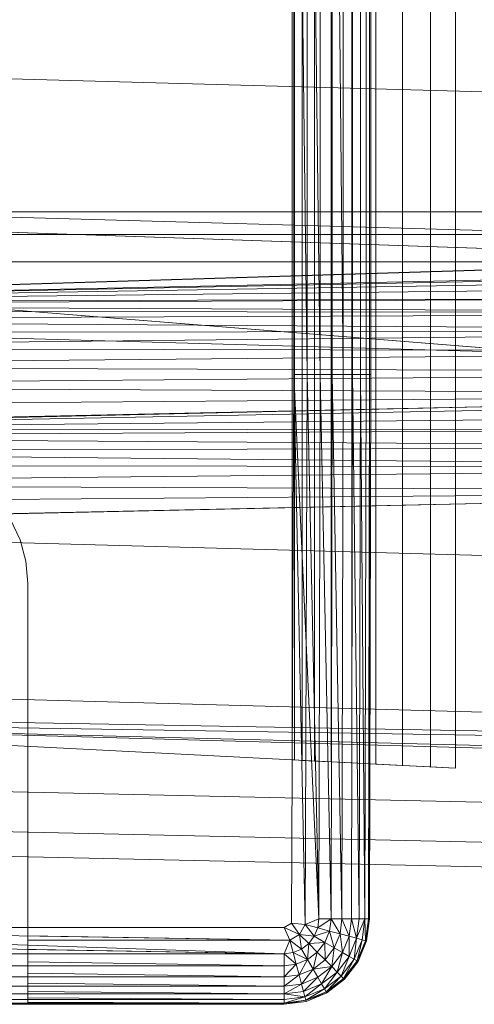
# Model space of a CAD drawing. Header units: metres. Extents: x 391.1 to 427.5, y 12.7 to 28.4.
# Tile 215 of 247: x 412.7519 to 412.8298, y 22.7928 to 22.9617. Entities that reach past the tile are written whole.
import ezdxf

# ---------------------------------------------------------------- set-up
doc = ezdxf.new("R2010")
doc.units = ezdxf.units.M
doc.layers.add('A-DETL-____-MBND', color=7, linetype='Continuous', lineweight=18)

# ---------------------------------------------------------------- blocks, each defined once
blk = doc.blocks.new('Family - Inodor PS-1-153609-01_PCI_PS1')
at = {"layer": 'A-DETL-____-MBND', "color": 253, "true_color": 0xaaaaaa}
for p, q in [((0.16489, 0.38826), (0.16489, 0.01465)), ((0.16489, 0.38826), (0.16489, 0.01465)), ((0.16598, 0.35993), (0.16598, 0.0412)), ((0.17052, 0.36017), (0.17052, 0.04097)), ((0.17536, 0.36041), (0.17536, 0.04072)), ((0.17966, 0.0405), (0.17966, 0.36063)), ((0.15161, 0.3592), (0.15161, 0.04193)), ((0.15205, 0.35923), (0.15205, 0.04191)), ((0.15334, 0.35929), (0.15334, 0.04184)), ((0.15546, 0.3594), (0.15546, 0.04173)), ((0.15833, 0.35955), (0.15833, 0.04159)), ((0.16187, 0.35973), (0.16188, 0.04141)), ((0.15191, 0.10805), (0.15191, 0.29485)), ((0.15191, 0.10805), (0.15191, 0.29485)), ((0.15191, 0.10805), (0.15191, 0.29485)), ((0.15191, 0.29485), (0.15419, 0.10805)), ((0.15419, 0.10805), (0.15191, 0.29485)), ((0.15419, 0.10805), (0.15419, 0.29485)), ((0.15419, 0.10805), (0.15419, 0.29485)), ((0.15419, 0.29485), (0.15641, 0.10805)), ((0.15419, 0.10805), (0.15419, 0.29485)), ((0.15641, 0.10805), (0.15419, 0.29485)), ((0.15641, 0.10805), (0.15641, 0.29485)), ((0.15641, 0.10805), (0.15641, 0.29485)), ((0.15641, 0.10805), (0.15641, 0.29485)), ((0.15849, 0.10805), (0.15849, 0.29485)), ((0.15849, 0.10805), (0.15849, 0.29485)), ((0.15849, 0.10805), (0.15849, 0.29485)), ((0.15849, 0.29485), (0.16037, 0.10805)), ((0.16037, 0.10805), (0.15849, 0.29485)), ((0.16037, 0.10805), (0.16037, 0.29485)), ((0.16037, 0.10805), (0.16037, 0.29485)), ((0.16037, 0.10805), (0.16037, 0.29485)), ((0.162, 0.10805), (0.162, 0.29485)), ((0.162, 0.10805), (0.162, 0.29485)), ((0.162, 0.10805), (0.162, 0.29485)), ((0.16332, 0.10805), (0.16332, 0.29485)), ((0.16332, 0.10805), (0.16332, 0.29485)), ((0.16332, 0.10805), (0.16332, 0.29485)), ((0.16429, 0.10805), (0.16429, 0.29485)), ((0.16429, 0.10805), (0.16429, 0.29485)), ((0.16429, 0.10805), (0.16429, 0.29485)), ((0.16489, 0.10805), (0.16489, 0.29485)), ((0.16489, 0.10805), (0.16489, 0.29485)), ((0.16489, 0.10805), (0.16489, 0.29485)), ((0.16509, 0.29485), (0.16509, 0.10805)), ((0.16509, 0.10805), (0.16509, 0.29485)), ((0.00127, 0.16159), (0.51095, 0.14752)), ((0.00127, 0.13782), (0.51095, 0.12375)), ((0.28176, 0.13594), (0.00186, 0.13594)), ((0.00186, 0.13594), (0.28176, 0.13594)), ((0.00186, 0.13594), (0.28176, 0.12632)), ((0.28176, 0.12632), (0.00186, 0.13594)), ((0.00186, 0.13594), (0.28176, 0.13594)), ((0.00186, 0.13594), (0.28176, 0.13594)), ((0.00187, 0.12032), (0.52327, 0.13646)), ((0.00187, 0.12032), (0.51154, 0.13594)), ((0.00187, 0.12032), (0.51154, 0.13594)), ((0.00186, 0.13205), (0.28176, 0.13205)), ((0.00186, 0.13205), (0.28176, 0.13205)), ((0.00186, 0.12737), (0.28175, 0.10471)), ((0.28175, 0.10471), (0.00186, 0.12737)), ((0.00186, 0.12737), (0.28176, 0.12737)), ((0.00186, 0.12737), (0.28176, 0.12737)), ((0.00187, 0.12032), (0.28176, 0.12632)), ((0.00187, 0.12032), (0.28176, 0.12632)), ((0.00187, 0.12032), (0.28176, 0.12632)), ((0.00187, 0.12032), (0.28176, 0.12632)), ((0.00187, 0.12032), (0.28176, 0.12601)), ((0.00187, 0.12032), (0.28176, 0.12601)), ((0.00187, 0.12032), (0.28176, 0.12503)), ((0.00187, 0.12032), (0.28176, 0.12503)), ((0.00187, 0.12032), (0.28176, 0.12343)), ((0.00187, 0.12032), (0.28176, 0.12343)), ((0.00187, 0.12), (0.28176, 0.12125)), ((0.00187, 0.12), (0.28176, 0.12125)), ((0.00187, 0.12032), (0.28176, 0.12125)), ((0.00187, 0.12032), (0.28176, 0.12125)), ((0.28176, 0.11858), (0.00187, 0.12)), ((0.28176, 0.11858), (0.00187, 0.12)), ((0.00187, 0.11902), (0.28176, 0.11858)), ((0.28176, 0.11858), (0.00187, 0.11902)), ((0.00187, 0.11742), (0.28176, 0.11858)), ((0.00187, 0.11742), (0.28176, 0.11858)), ((0.00127, 0.11707), (0.51095, 0.10299)), ((0.00187, 0.11742), (0.28176, 0.11547)), ((0.28176, 0.11547), (0.00187, 0.11742)), ((0.00187, 0.11257), (0.28176, 0.11547)), ((0.00187, 0.11257), (0.28176, 0.11547)), ((0.00187, 0.11525), (0.28176, 0.11547)), ((0.00187, 0.11525), (0.28176, 0.11547)), ((0.00187, 0.11257), (0.28176, 0.11204)), ((0.28176, 0.11204), (0.00187, 0.11257)), ((0.00187, 0.10947), (0.28176, 0.11204)), ((0.00187, 0.10947), (0.28176, 0.11204)), ((0.00187, 0.10947), (0.28176, 0.10839)), ((0.28176, 0.10839), (0.00187, 0.10947)), ((0.00187, 0.10604), (0.28176, 0.10839)), ((0.00187, 0.10604), (0.28176, 0.10839)), ((0.15151, 0.01391), (0.15191, 0.10805)), ((0.15151, 0.01391), (0.15191, 0.10805)), ((0.15151, 0.01391), (0.15191, 0.10805)), ((0.15191, 0.10805), (0.15621, 0.01465)), ((0.15191, 0.10805), (0.15386, 0.01368)), ((0.15386, 0.01368), (0.15191, 0.10805)), ((0.15191, 0.10805), (0.15419, 0.10805)), ((0.15191, 0.10805), (0.15419, 0.10805)), ((0.15386, 0.01368), (0.15419, 0.10805)), ((0.15386, 0.01368), (0.15419, 0.10805)), ((0.15419, 0.10805), (0.15621, 0.01465)), ((0.15419, 0.10805), (0.15621, 0.01465)), ((0.15621, 0.01465), (0.15419, 0.10805)), ((0.15419, 0.10805), (0.15641, 0.10805)), ((0.15419, 0.10805), (0.15641, 0.10805)), ((0.15621, 0.01465), (0.15641, 0.10805)), ((0.15621, 0.01465), (0.15641, 0.10805)), ((0.15621, 0.01465), (0.15641, 0.10805)), ((0.15641, 0.10805), (0.15829, 0.01465)), ((0.15829, 0.01465), (0.15641, 0.10805)), ((0.15641, 0.10805), (0.15849, 0.10805)), ((0.15641, 0.10805), (0.15849, 0.10805)), ((0.15829, 0.01465), (0.15849, 0.10805)), ((0.15829, 0.01465), (0.15849, 0.10805)), ((0.15829, 0.01465), (0.15849, 0.10805)), ((0.15849, 0.10805), (0.16017, 0.01465)), ((0.16017, 0.01465), (0.15849, 0.10805)), ((0.15849, 0.10805), (0.16037, 0.10805)), ((0.15849, 0.10805), (0.16037, 0.10805)), ((0.16017, 0.01465), (0.16037, 0.10805)), ((0.16017, 0.01465), (0.16037, 0.10805)), ((0.16017, 0.01465), (0.16037, 0.10805)), ((0.16037, 0.10805), (0.162, 0.10805)), ((0.16037, 0.10805), (0.162, 0.10805)), ((0.1618, 0.01465), (0.162, 0.10805)), ((0.1618, 0.01465), (0.162, 0.10805)), ((0.1618, 0.01465), (0.162, 0.10805)), ((0.162, 0.10805), (0.16332, 0.10805)), ((0.162, 0.10805), (0.16312, 0.01465)), ((0.16312, 0.01465), (0.162, 0.10805)), ((0.162, 0.10805), (0.16332, 0.10805)), ((0.162, 0.10805), (0.16332, 0.10805)), ((0.16312, 0.01465), (0.16332, 0.10805)), ((0.16312, 0.01465), (0.16332, 0.10805)), ((0.16312, 0.01465), (0.16332, 0.10805)), ((0.16332, 0.10805), (0.16429, 0.10805)), ((0.16332, 0.10805), (0.16409, 0.01465)), ((0.16409, 0.01465), (0.16332, 0.10805)), ((0.16332, 0.10805), (0.16429, 0.10805)), ((0.16332, 0.10805), (0.16429, 0.10805)), ((0.16409, 0.01465), (0.16429, 0.10805)), ((0.16409, 0.01465), (0.16429, 0.10805)), ((0.16409, 0.01465), (0.16429, 0.10805)), ((0.16429, 0.10805), (0.16489, 0.10805)), ((0.16429, 0.10805), (0.16489, 0.10805)), ((0.16429, 0.10805), (0.16489, 0.10805)), ((0.16469, 0.01465), (0.16489, 0.10805)), ((0.16469, 0.01465), (0.16489, 0.10805)), ((0.16469, 0.01465), (0.16489, 0.10805)), ((0.16509, 0.10805), (0.16489, 0.01465)), ((0.16489, 0.10805), (0.16509, 0.10805)), ((0.16489, 0.10805), (0.16509, 0.10805)), ((0.16489, 0.01465), (0.16509, 0.10805)), ((0.16489, 0.10805), (0.16509, 0.10805)), ((0.00187, 0.10604), (0.28176, 0.10461)), ((0.28176, 0.10461), (0.00187, 0.10604)), ((0.28176, 0.10461), (0.00127, 0.09848)), ((0.00187, 0.09861), (0.28176, 0.10461)), ((0.00187, 0.09861), (0.28176, 0.10461)), ((0.00187, 0.10238), (0.28176, 0.10461)), ((0.00187, 0.10238), (0.28176, 0.10461)), ((0.00192, 0.09837), (0.28175, 0.10471)), ((0.00192, 0.09837), (0.28175, 0.10471)), ((0.00192, 0.09837), (0.28181, 0.10371)), ((0.00192, 0.09837), (0.28181, 0.10371)), ((0.00192, 0.09837), (0.28181, 0.10126)), ((0.00192, 0.09837), (0.28181, 0.10126)), ((0.00192, 0.09737), (0.28181, 0.09882)), ((0.00192, 0.09737), (0.28181, 0.09882)), ((0.00192, 0.09837), (0.28181, 0.09882)), ((0.00192, 0.09837), (0.28181, 0.09882)), ((0.00192, 0.09737), (0.28181, 0.09554)), ((0.28181, 0.09554), (0.00192, 0.09737)), ((0.00192, 0.09491), (0.28181, 0.09554)), ((0.00192, 0.09491), (0.28181, 0.09554)), ((0.28181, 0.09212), (0.00192, 0.09491)), ((0.28181, 0.09212), (0.00192, 0.09491)), ((0.00192, 0.09248), (0.28181, 0.09212)), ((0.28181, 0.09212), (0.00192, 0.09248)), ((0.00192, 0.0892), (0.28181, 0.09212)), ((0.00192, 0.0892), (0.28181, 0.09212)), ((0.28182, 0.08802), (0.00127, 0.08189)), ((0.00192, 0.0892), (0.28182, 0.08802)), ((0.28182, 0.08802), (0.00192, 0.0892)), ((0.00192, 0.08202), (0.28182, 0.08802)), ((0.00192, 0.08202), (0.28182, 0.08802)), ((0.00192, 0.08578), (0.28182, 0.08802)), ((0.00192, 0.08578), (0.28182, 0.08802)), ((0.10496, 0.07969), (0.10334, 0.08316)), ((0.00127, 0.08204), (0.51095, 0.06796)), ((0.10496, 0.07969), (0.10595, 0.07599)), ((0.10628, 0.07217), (0.10595, 0.07599)), ((0.10628, 0.04477), (0.10628, 0.07217)), ((0.00127, 0.05515), (0.51095, 0.04107)), ((0.00127, 0.0502), (0.51095, 0.04107)), ((0.51095, 0.03494), (0.00127, 0.04902)), ((0.00127, 0.04902), (0.51095, 0.03612)), ((0.00127, 0.04902), (0.51095, 0.04107)), ((0.01521, 0.04887), (0.15161, 0.04193)), ((0.17966, 0.0405), (0.01521, 0.04887)), ((0.10628, 0.04368), (0.10628, 0.04477)), ((0.10628, 0.01342), (0.10628, 0.04368)), ((0.15161, 0.04193), (0.15205, 0.04191)), ((0.15205, 0.04191), (0.15334, 0.04184)), ((0.15334, 0.04184), (0.15546, 0.04173)), ((0.15546, 0.04173), (0.15833, 0.04159)), ((0.15833, 0.04159), (0.16188, 0.04141)), ((0.16188, 0.04141), (0.16598, 0.0412)), ((0.16598, 0.0412), (0.17052, 0.04097)), ((0.17052, 0.04097), (0.17536, 0.04072)), ((0.17536, 0.04072), (0.17966, 0.0405)), ((0.00056, 0.03874), (0.31998, 0.03162)), ((0.00056, 0.03874), (0.31998, 0.03162)), ((0.00022, 0.03191), (0.31971, 0.02479)), ((0.00022, 0.03191), (0.31971, 0.02479)), ((0, 0.02769), (0.31954, 0.02057)), ((0, 0.02769), (0.31954, 0.02057)), ((0.15024, 0.01318), (0.15151, 0.01391)), ((0.15024, 0.01318), (0.15151, 0.01391)), ((0.15024, 0.01318), (0.15151, 0.01391)), ((0.15151, 0.01391), (0.15289, 0.012)), ((0.15151, 0.01391), (0.15386, 0.01368)), ((0.15289, 0.012), (0.15151, 0.01391)), ((0.15289, 0.012), (0.15151, 0.01391)), ((0.15151, 0.01391), (0.15386, 0.01368)), ((0.15151, 0.01391), (0.15386, 0.01368)), ((0.15289, 0.012), (0.15386, 0.01368)), ((0.15289, 0.012), (0.15386, 0.01368)), ((0.15289, 0.012), (0.15386, 0.01368)), ((0.15386, 0.01368), (0.15621, 0.01465)), ((0.15386, 0.01368), (0.15621, 0.01465)), ((0.15386, 0.01368), (0.15621, 0.01465)), ((0.15386, 0.01368), (0.15541, 0.01167)), ((0.15386, 0.01368), (0.156, 0.01311)), ((0.15541, 0.01167), (0.15386, 0.01368)), ((0.15541, 0.01167), (0.15386, 0.01368)), ((0.15386, 0.01368), (0.156, 0.01311)), ((0.156, 0.01311), (0.15386, 0.01368)), ((0.15621, 0.01465), (0.156, 0.01311)), ((0.156, 0.01311), (0.15829, 0.01465)), ((0.156, 0.01311), (0.15621, 0.01465)), ((0.156, 0.01311), (0.15621, 0.01465)), ((0.156, 0.01311), (0.15829, 0.01465)), ((0.15621, 0.01465), (0.15829, 0.01465)), ((0.15621, 0.01465), (0.15829, 0.01465)), ((0.15621, 0.01465), (0.15829, 0.01465)), ((0.15801, 0.01257), (0.15829, 0.01465)), ((0.15801, 0.01257), (0.15829, 0.01465)), ((0.15801, 0.01257), (0.15829, 0.01465)), ((0.15829, 0.01465), (0.16017, 0.01465)), ((0.15983, 0.01208), (0.15829, 0.01465)), ((0.15983, 0.01208), (0.15829, 0.01465)), ((0.15829, 0.01465), (0.16017, 0.01465)), ((0.15829, 0.01465), (0.16017, 0.01465)), ((0.15983, 0.01208), (0.16017, 0.01465)), ((0.15983, 0.01208), (0.16017, 0.01465)), ((0.15983, 0.01208), (0.16017, 0.01465)), ((0.16017, 0.01465), (0.1618, 0.01465)), ((0.1614, 0.01166), (0.16017, 0.01465)), ((0.1614, 0.01166), (0.16017, 0.01465)), ((0.16017, 0.01465), (0.1618, 0.01465)), ((0.16017, 0.01465), (0.1618, 0.01465)), ((0.1614, 0.01166), (0.1618, 0.01465)), ((0.1614, 0.01166), (0.1618, 0.01465)), ((0.1614, 0.01166), (0.1618, 0.01465)), ((0.1618, 0.01465), (0.16312, 0.01465)), ((0.16268, 0.01132), (0.1618, 0.01465)), ((0.16268, 0.01132), (0.1618, 0.01465)), ((0.1618, 0.01465), (0.16312, 0.01465)), ((0.1618, 0.01465), (0.16312, 0.01465)), ((0.16312, 0.01465), (0.16268, 0.01132)), ((0.16268, 0.01132), (0.16409, 0.01465)), ((0.16268, 0.01132), (0.16312, 0.01465)), ((0.16268, 0.01132), (0.16312, 0.01465)), ((0.16268, 0.01132), (0.16409, 0.01465)), ((0.16312, 0.01465), (0.16409, 0.01465)), ((0.16312, 0.01465), (0.16409, 0.01465)), ((0.16312, 0.01465), (0.16409, 0.01465)), ((0.16362, 0.01106), (0.16409, 0.01465)), ((0.16362, 0.01106), (0.16409, 0.01465)), ((0.16362, 0.01106), (0.16409, 0.01465)), ((0.16409, 0.01465), (0.16469, 0.01465)), ((0.16419, 0.01091), (0.16409, 0.01465)), ((0.16419, 0.01091), (0.16409, 0.01465)), ((0.16409, 0.01465), (0.16469, 0.01465)), ((0.16409, 0.01465), (0.16469, 0.01465)), ((0.16419, 0.01091), (0.16469, 0.01465)), ((0.16419, 0.01091), (0.16469, 0.01465)), ((0.16419, 0.01091), (0.16469, 0.01465)), ((0.16489, 0.01465), (0.16439, 0.01086)), ((0.16489, 0.01465), (0.16439, 0.01086)), ((0.16489, 0.01465), (0.16439, 0.01086)), ((0.16439, 0.01086), (0.16469, 0.01465)), ((0.16439, 0.01086), (0.16469, 0.01465)), ((0.16439, 0.01086), (0.16489, 0.01465)), ((0.16469, 0.01465), (0.16489, 0.01465)), ((0.16469, 0.01465), (0.16489, 0.01465)), ((0.16469, 0.01465), (0.16489, 0.01465)), ((0.01521, 0.01318), (0.15024, 0.00868)), ((0.01521, 0.01318), (0.15121, 0.01102)), ((0.01521, 0.01318), (0.15024, 0.01318)), ((0.10628, 0.01342), (0.10628, 0.01318)), ((0.10628, 0.01318), (0.15024, 0.01318)), ((0.10628, 0.01318), (0.10628, 0.01174)), ((0.15024, 0.01318), (0.10628, 0.01318)), ((0.15121, 0.01102), (0.15024, 0.01318)), ((0.15024, 0.01318), (0.15121, 0.01102)), ((0.15121, 0.01102), (0.15024, 0.01318)), ((0.15024, 0.01318), (0.15289, 0.012)), ((0.15289, 0.012), (0.15024, 0.01318)), ((0.15121, 0.01102), (0.15289, 0.012)), ((0.15121, 0.01102), (0.15289, 0.012)), ((0.15322, 0.00948), (0.15289, 0.012)), ((0.15289, 0.012), (0.15446, 0.01043)), ((0.15289, 0.012), (0.15541, 0.01167)), ((0.15322, 0.00948), (0.15289, 0.012)), ((0.15289, 0.012), (0.15446, 0.01043)), ((0.15322, 0.00948), (0.15289, 0.012)), ((0.15446, 0.01043), (0.15289, 0.012)), ((0.15289, 0.012), (0.15541, 0.01167)), ((0.15541, 0.01167), (0.15289, 0.012)), ((0.15541, 0.01167), (0.156, 0.01311)), ((0.15541, 0.01167), (0.156, 0.01311)), ((0.15541, 0.01167), (0.156, 0.01311)), ((0.15541, 0.01167), (0.15801, 0.01257)), ((0.15541, 0.01167), (0.15801, 0.01257)), ((0.156, 0.01311), (0.15801, 0.01257)), ((0.156, 0.01311), (0.15801, 0.01257)), ((0.15801, 0.01257), (0.156, 0.01311)), ((0.15721, 0.01062), (0.15801, 0.01257)), ((0.15721, 0.01062), (0.15801, 0.01257)), ((0.15721, 0.01062), (0.15801, 0.01257)), ((0.15801, 0.01257), (0.15983, 0.01208)), ((0.15884, 0.00968), (0.15801, 0.01257)), ((0.15884, 0.00968), (0.15801, 0.01257)), ((0.15801, 0.01257), (0.15983, 0.01208)), ((0.15983, 0.01208), (0.15801, 0.01257)), ((0.15884, 0.00968), (0.15983, 0.01208)), ((0.15884, 0.00968), (0.15983, 0.01208)), ((0.15884, 0.00968), (0.15983, 0.01208)), ((0.15983, 0.01208), (0.1614, 0.01166)), ((0.16025, 0.00887), (0.15983, 0.01208)), ((0.16025, 0.00887), (0.15983, 0.01208)), ((0.15983, 0.01208), (0.1614, 0.01166)), ((0.1614, 0.01166), (0.15983, 0.01208)), ((0.01521, 0.0109), (0.15024, 0.00868)), ((0.10628, 0.01174), (0.15121, 0.01102)), ((0.10628, 0.01174), (0.10628, 0.01098)), ((0.10628, 0.01174), (0.15121, 0.01102)), ((0.10628, 0.01098), (0.15121, 0.01102)), ((0.15121, 0.01102), (0.10628, 0.01098)), ((0.10628, 0.01098), (0.10628, 0.0094)), ((0.15024, 0.00868), (0.15121, 0.01102)), ((0.15024, 0.00868), (0.15121, 0.01102)), ((0.15121, 0.01102), (0.15024, 0.00868)), ((0.15121, 0.01102), (0.15178, 0.00888)), ((0.15121, 0.01102), (0.15322, 0.00948)), ((0.15121, 0.01102), (0.15178, 0.00888)), ((0.15178, 0.00888), (0.15121, 0.01102)), ((0.15121, 0.01102), (0.15322, 0.00948)), ((0.15322, 0.00948), (0.15121, 0.01102)), ((0.15322, 0.00948), (0.15446, 0.01043)), ((0.15322, 0.00948), (0.15446, 0.01043)), ((0.15322, 0.00948), (0.15446, 0.01043)), ((0.15426, 0.00768), (0.15446, 0.01043)), ((0.15426, 0.00768), (0.15446, 0.01043)), ((0.15446, 0.01043), (0.15541, 0.01167)), ((0.15446, 0.01043), (0.15541, 0.01167)), ((0.15446, 0.01043), (0.15541, 0.01167)), ((0.15446, 0.01043), (0.15721, 0.01062)), ((0.15446, 0.01043), (0.15721, 0.01062)), ((0.15446, 0.01043), (0.15593, 0.00896)), ((0.15446, 0.01043), (0.15593, 0.00896)), ((0.15593, 0.00896), (0.15446, 0.01043)), ((0.15541, 0.01167), (0.15721, 0.01062)), ((0.15541, 0.01167), (0.15721, 0.01062)), ((0.15721, 0.01062), (0.15541, 0.01167)), ((0.15593, 0.00896), (0.15721, 0.01062)), ((0.15593, 0.00896), (0.15721, 0.01062)), ((0.15593, 0.00896), (0.15721, 0.01062)), ((0.15721, 0.01062), (0.15884, 0.00968)), ((0.15726, 0.00763), (0.15721, 0.01062)), ((0.15726, 0.00763), (0.15721, 0.01062)), ((0.15721, 0.01062), (0.15884, 0.00968)), ((0.15884, 0.00968), (0.15721, 0.01062)), ((0.16025, 0.00887), (0.1614, 0.01166)), ((0.16025, 0.00887), (0.1614, 0.01166)), ((0.16025, 0.00887), (0.1614, 0.01166)), ((0.16139, 0.00821), (0.1614, 0.01166)), ((0.16139, 0.00821), (0.1614, 0.01166)), ((0.16139, 0.00821), (0.16268, 0.01132)), ((0.16139, 0.00821), (0.16268, 0.01132)), ((0.16139, 0.00821), (0.16268, 0.01132)), ((0.1614, 0.01166), (0.16268, 0.01132)), ((0.1614, 0.01166), (0.16268, 0.01132)), ((0.16268, 0.01132), (0.1614, 0.01166)), ((0.16223, 0.00772), (0.16268, 0.01132)), ((0.16223, 0.00772), (0.16268, 0.01132)), ((0.16223, 0.00772), (0.16362, 0.01106)), ((0.16223, 0.00772), (0.16362, 0.01106)), ((0.16223, 0.00772), (0.16362, 0.01106)), ((0.16268, 0.01132), (0.16362, 0.01106)), ((0.16268, 0.01132), (0.16362, 0.01106)), ((0.16362, 0.01106), (0.16268, 0.01132)), ((0.16275, 0.00743), (0.16362, 0.01106)), ((0.16275, 0.00743), (0.16362, 0.01106)), ((0.16275, 0.00743), (0.16419, 0.01091)), ((0.16275, 0.00743), (0.16419, 0.01091)), ((0.16275, 0.00743), (0.16419, 0.01091)), ((0.16292, 0.00733), (0.16419, 0.01091)), ((0.16292, 0.00733), (0.16419, 0.01091)), ((0.16439, 0.01086), (0.16292, 0.00733)), ((0.16439, 0.01086), (0.16292, 0.00733)), ((0.16439, 0.01086), (0.16292, 0.00733)), ((0.16292, 0.00733), (0.16439, 0.01086)), ((0.16362, 0.01106), (0.16419, 0.01091)), ((0.16362, 0.01106), (0.16419, 0.01091)), ((0.16419, 0.01091), (0.16362, 0.01106)), ((0.16419, 0.01091), (0.16439, 0.01086)), ((0.16419, 0.01091), (0.16439, 0.01086)), ((0.16439, 0.01086), (0.16419, 0.01091)), ((0.01521, 0.00868), (0.15024, 0.00868)), ((0.10628, 0.0094), (0.15024, 0.00868)), ((0.10628, 0.0094), (0.10628, 0.00868)), ((0.10628, 0.0094), (0.15024, 0.00868)), ((0.10628, 0.00868), (0.15024, 0.00868)), ((0.10628, 0.00868), (0.10628, 0.00728)), ((0.15024, 0.00868), (0.10628, 0.00868)), ((0.15024, 0.00868), (0.15178, 0.00888)), ((0.15024, 0.00868), (0.15178, 0.00888)), ((0.15024, 0.00868), (0.15178, 0.00888)), ((0.15024, 0.0066), (0.15024, 0.00868)), ((0.15024, 0.0066), (0.15024, 0.00868)), ((0.15024, 0.00868), (0.15232, 0.00687)), ((0.15024, 0.00868), (0.15024, 0.0066)), ((0.15232, 0.00687), (0.15024, 0.00868)), ((0.15178, 0.00888), (0.15322, 0.00948)), ((0.15178, 0.00888), (0.15322, 0.00948)), ((0.15178, 0.00888), (0.15322, 0.00948)), ((0.15232, 0.00687), (0.15178, 0.00888)), ((0.15232, 0.00687), (0.15178, 0.00888)), ((0.15178, 0.00888), (0.15426, 0.00768)), ((0.15232, 0.00687), (0.15178, 0.00888)), ((0.15426, 0.00768), (0.15178, 0.00888)), ((0.15322, 0.00948), (0.15426, 0.00768)), ((0.15426, 0.00768), (0.15322, 0.00948)), ((0.15426, 0.00768), (0.15322, 0.00948)), ((0.15426, 0.00768), (0.15593, 0.00896)), ((0.15426, 0.00768), (0.15593, 0.00896)), ((0.15426, 0.00768), (0.15593, 0.00896)), ((0.1552, 0.00605), (0.15593, 0.00896)), ((0.1552, 0.00605), (0.15593, 0.00896)), ((0.15593, 0.00896), (0.15726, 0.00763)), ((0.15593, 0.00896), (0.15726, 0.00763)), ((0.15726, 0.00763), (0.15593, 0.00896)), ((0.15726, 0.00763), (0.15884, 0.00968)), ((0.15726, 0.00763), (0.15884, 0.00968)), ((0.15726, 0.00763), (0.15884, 0.00968)), ((0.15841, 0.00648), (0.15884, 0.00968)), ((0.15841, 0.00648), (0.15884, 0.00968)), ((0.15841, 0.00648), (0.16025, 0.00887)), ((0.15841, 0.00648), (0.16025, 0.00887)), ((0.15841, 0.00648), (0.16025, 0.00887)), ((0.15884, 0.00968), (0.16025, 0.00887)), ((0.15884, 0.00968), (0.16025, 0.00887)), ((0.16025, 0.00887), (0.15884, 0.00968)), ((0.15935, 0.00554), (0.16025, 0.00887)), ((0.15935, 0.00554), (0.16025, 0.00887)), ((0.16025, 0.00887), (0.16139, 0.00821)), ((0.16025, 0.00887), (0.16139, 0.00821)), ((0.16139, 0.00821), (0.16025, 0.00887)), ((0.10628, 0.00728), (0.15024, 0.0066)), ((0.10628, 0.00728), (0.10628, 0.0066)), ((0.10628, 0.00728), (0.15024, 0.0066)), ((0.15024, 0.0066), (0.15232, 0.00687)), ((0.15024, 0.00472), (0.15232, 0.00687)), ((0.15024, 0.00472), (0.15232, 0.00687)), ((0.15024, 0.0066), (0.15232, 0.00687)), ((0.15024, 0.0066), (0.15232, 0.00687)), ((0.15232, 0.00687), (0.15426, 0.00768)), ((0.15232, 0.00687), (0.15426, 0.00768)), ((0.15232, 0.00687), (0.15426, 0.00768)), ((0.15232, 0.00687), (0.15281, 0.00505)), ((0.15232, 0.00687), (0.15281, 0.00505)), ((0.15281, 0.00505), (0.15232, 0.00687)), ((0.15281, 0.00505), (0.15426, 0.00768)), ((0.15281, 0.00505), (0.15426, 0.00768)), ((0.15426, 0.00768), (0.1552, 0.00605)), ((0.15426, 0.00768), (0.1552, 0.00605)), ((0.1552, 0.00605), (0.15426, 0.00768)), ((0.1552, 0.00605), (0.15726, 0.00763)), ((0.1552, 0.00605), (0.15726, 0.00763)), ((0.1552, 0.00605), (0.15726, 0.00763)), ((0.15726, 0.00763), (0.15841, 0.00648)), ((0.15726, 0.00763), (0.15841, 0.00648)), ((0.15841, 0.00648), (0.15726, 0.00763)), ((0.15935, 0.00554), (0.16139, 0.00821)), ((0.15935, 0.00554), (0.16139, 0.00821)), ((0.15935, 0.00554), (0.16139, 0.00821)), ((0.16003, 0.00485), (0.16139, 0.00821)), ((0.16003, 0.00485), (0.16139, 0.00821)), ((0.16003, 0.00485), (0.16223, 0.00772)), ((0.16003, 0.00485), (0.16223, 0.00772)), ((0.16003, 0.00485), (0.16223, 0.00772)), ((0.16045, 0.00443), (0.16223, 0.00772)), ((0.16045, 0.00443), (0.16223, 0.00772)), ((0.16045, 0.00443), (0.16275, 0.00743)), ((0.16045, 0.00443), (0.16275, 0.00743)), ((0.16045, 0.00443), (0.16275, 0.00743)), ((0.1606, 0.00429), (0.16275, 0.00743)), ((0.1606, 0.00429), (0.16275, 0.00743)), ((0.16292, 0.00733), (0.1606, 0.00429)), ((0.16292, 0.00733), (0.1606, 0.00429)), ((0.16292, 0.00733), (0.1606, 0.00429)), ((0.1606, 0.00429), (0.16292, 0.00733)), ((0.16139, 0.00821), (0.16223, 0.00772)), ((0.16139, 0.00821), (0.16223, 0.00772)), ((0.16223, 0.00772), (0.16139, 0.00821)), ((0.16223, 0.00772), (0.16275, 0.00743)), ((0.16223, 0.00772), (0.16275, 0.00743)), ((0.16275, 0.00743), (0.16223, 0.00772)), ((0.16275, 0.00743), (0.16292, 0.00733)), ((0.16275, 0.00743), (0.16292, 0.00733)), ((0.16292, 0.00733), (0.16275, 0.00743)), ((0.01521, 0.0066), (0.15024, 0.0066)), ((0.10628, 0.0066), (0.15024, 0.0066)), ((0.10628, 0.0066), (0.10628, 0.00533)), ((0.15024, 0.0066), (0.10628, 0.0066)), ((0.10628, 0.00533), (0.15024, 0.00472)), ((0.10628, 0.00533), (0.10628, 0.00472)), ((0.10628, 0.00533), (0.15024, 0.00472)), ((0.15024, 0.0066), (0.15024, 0.00472)), ((0.15024, 0.0066), (0.15024, 0.00472)), ((0.15024, 0.00472), (0.15024, 0.0066)), ((0.15281, 0.00505), (0.1552, 0.00605)), ((0.15281, 0.00505), (0.1552, 0.00605)), ((0.15281, 0.00505), (0.1552, 0.00605)), ((0.15323, 0.00348), (0.1552, 0.00605)), ((0.15323, 0.00348), (0.1552, 0.00605)), ((0.1552, 0.00605), (0.15841, 0.00648)), ((0.1552, 0.00605), (0.15841, 0.00648)), ((0.1552, 0.00605), (0.15602, 0.00464)), ((0.1552, 0.00605), (0.15602, 0.00464)), ((0.15602, 0.00464), (0.1552, 0.00605)), ((0.15602, 0.00464), (0.15841, 0.00648)), ((0.15602, 0.00464), (0.15841, 0.00648)), ((0.15602, 0.00464), (0.15841, 0.00648)), ((0.15668, 0.0035), (0.15841, 0.00648)), ((0.15668, 0.0035), (0.15841, 0.00648)), ((0.15668, 0.0035), (0.15935, 0.00554)), ((0.15668, 0.0035), (0.15935, 0.00554)), ((0.15668, 0.0035), (0.15935, 0.00554)), ((0.15716, 0.00265), (0.15935, 0.00554)), ((0.15716, 0.00265), (0.15935, 0.00554)), ((0.15841, 0.00648), (0.15935, 0.00554)), ((0.15841, 0.00648), (0.15935, 0.00554)), ((0.15935, 0.00554), (0.15841, 0.00648)), ((0.15935, 0.00554), (0.16003, 0.00485)), ((0.15935, 0.00554), (0.16003, 0.00485)), ((0.16003, 0.00485), (0.15935, 0.00554)), ((0.01521, 0.00472), (0.15024, 0.00472)), ((0.10628, 0.00472), (0.15024, 0.00472)), ((0.10628, 0.00472), (0.10628, 0.00362)), ((0.15024, 0.00472), (0.10628, 0.00472)), ((0.10628, 0.00362), (0.15024, 0.00309)), ((0.10628, 0.00362), (0.10628, 0.00309)), ((0.10628, 0.00362), (0.15024, 0.00309)), ((0.15024, 0.00472), (0.15281, 0.00505)), ((0.15024, 0.00309), (0.15281, 0.00505)), ((0.15024, 0.00309), (0.15281, 0.00505)), ((0.15024, 0.00472), (0.15281, 0.00505)), ((0.15024, 0.00472), (0.15281, 0.00505)), ((0.15024, 0.00472), (0.15024, 0.00309)), ((0.15024, 0.00472), (0.15024, 0.00309)), ((0.15024, 0.00309), (0.15024, 0.00472)), ((0.15024, 0.00309), (0.15323, 0.00348)), ((0.15024, 0.00177), (0.15323, 0.00348)), ((0.15024, 0.00177), (0.15323, 0.00348)), ((0.15024, 0.00309), (0.15323, 0.00348)), ((0.15024, 0.00309), (0.15323, 0.00348)), ((0.15281, 0.00505), (0.15323, 0.00348)), ((0.15281, 0.00505), (0.15323, 0.00348)), ((0.15323, 0.00348), (0.15281, 0.00505)), ((0.15323, 0.00348), (0.15602, 0.00464)), ((0.15323, 0.00348), (0.15602, 0.00464)), ((0.15323, 0.00348), (0.15602, 0.00464)), ((0.15323, 0.00348), (0.15357, 0.00221)), ((0.15323, 0.00348), (0.15357, 0.00221)), ((0.15357, 0.00221), (0.15323, 0.00348)), ((0.15357, 0.00221), (0.15602, 0.00464)), ((0.15357, 0.00221), (0.15602, 0.00464)), ((0.15357, 0.00221), (0.15668, 0.0035)), ((0.15357, 0.00221), (0.15668, 0.0035)), ((0.15357, 0.00221), (0.15668, 0.0035)), ((0.15382, 0.00127), (0.15668, 0.0035)), ((0.15382, 0.00127), (0.15668, 0.0035)), ((0.15602, 0.00464), (0.15668, 0.0035)), ((0.15602, 0.00464), (0.15668, 0.0035)), ((0.15668, 0.0035), (0.15602, 0.00464)), ((0.15668, 0.0035), (0.15716, 0.00265)), ((0.15668, 0.0035), (0.15716, 0.00265)), ((0.15716, 0.00265), (0.15668, 0.0035)), ((0.15716, 0.00265), (0.16003, 0.00485)), ((0.15716, 0.00265), (0.16003, 0.00485)), ((0.15716, 0.00265), (0.16003, 0.00485)), ((0.15746, 0.00214), (0.16003, 0.00485)), ((0.15746, 0.00214), (0.16003, 0.00485)), ((0.15746, 0.00214), (0.16045, 0.00443)), ((0.15746, 0.00214), (0.16045, 0.00443)), ((0.15746, 0.00214), (0.16045, 0.00443)), ((0.15746, 0.00214), (0.1606, 0.00429)), ((0.15746, 0.00214), (0.1606, 0.00429)), ((0.1606, 0.00429), (0.15756, 0.00196)), ((0.1606, 0.00429), (0.15756, 0.00196)), ((0.1606, 0.00429), (0.15756, 0.00196)), ((0.15756, 0.00196), (0.1606, 0.00429)), ((0.16003, 0.00485), (0.16045, 0.00443)), ((0.16003, 0.00485), (0.16045, 0.00443)), ((0.16045, 0.00443), (0.16003, 0.00485)), ((0.16045, 0.00443), (0.1606, 0.00429)), ((0.16045, 0.00443), (0.1606, 0.00429)), ((0.1606, 0.00429), (0.16045, 0.00443)), ((0.01521, 0.00309), (0.15024, 0.00309)), ((0.01521, 0.00177), (0.15024, 0.00177)), ((0.10628, 0.00309), (0.15024, 0.00309)), ((0.10628, 0.00309), (0.10628, 0.0022)), ((0.15024, 0.00309), (0.10628, 0.00309)), ((0.10628, 0.0022), (0.15024, 0.00177)), ((0.10628, 0.0022), (0.10628, 0.00177)), ((0.10628, 0.0022), (0.15024, 0.00177)), ((0.10628, 0.00177), (0.15024, 0.00177)), ((0.10628, 0.00177), (0.10628, 0.00111)), ((0.15024, 0.00177), (0.10628, 0.00177)), ((0.15024, 0.00309), (0.15024, 0.00177)), ((0.15024, 0.00309), (0.15024, 0.00177)), ((0.15024, 0.00177), (0.15024, 0.00309)), ((0.15024, 0.00177), (0.15357, 0.00221)), ((0.15024, 0.00177), (0.15357, 0.00221)), ((0.15024, 0.00177), (0.15357, 0.00221)), ((0.15024, 0.0008), (0.15024, 0.00177)), ((0.15024, 0.0008), (0.15024, 0.00177)), ((0.15024, 0.00177), (0.15382, 0.00127)), ((0.15024, 0.00177), (0.15024, 0.0008)), ((0.15382, 0.00127), (0.15024, 0.00177)), ((0.15357, 0.00221), (0.15382, 0.00127)), ((0.15382, 0.00127), (0.15357, 0.00221)), ((0.15382, 0.00127), (0.15357, 0.00221)), ((0.15382, 0.00127), (0.15716, 0.00265)), ((0.15382, 0.00127), (0.15716, 0.00265)), ((0.15382, 0.00127), (0.15716, 0.00265)), ((0.15398, 0.00069), (0.15716, 0.00265)), ((0.15398, 0.00069), (0.15716, 0.00265)), ((0.15398, 0.00069), (0.15746, 0.00214)), ((0.15398, 0.00069), (0.15746, 0.00214)), ((0.15398, 0.00069), (0.15746, 0.00214)), ((0.15398, 0.00069), (0.15756, 0.00196)), ((0.15398, 0.00069), (0.15756, 0.00196)), ((0.15756, 0.00196), (0.15403, 0.0005)), ((0.15756, 0.00196), (0.15403, 0.0005)), ((0.15756, 0.00196), (0.15403, 0.0005)), ((0.15403, 0.0005), (0.15756, 0.00196)), ((0.15716, 0.00265), (0.15746, 0.00214)), ((0.15716, 0.00265), (0.15746, 0.00214)), ((0.15746, 0.00214), (0.15716, 0.00265)), ((0.15746, 0.00214), (0.15756, 0.00196)), ((0.15746, 0.00214), (0.15756, 0.00196)), ((0.15756, 0.00196), (0.15746, 0.00214)), ((0.01521, 0.0008), (0.15024, 0.0008)), ((0.01521, 0.0002), (0.15024, 0.0002)), ((0.15024, 0), (0.01521, 0)), ((0.15024, 0), (0.01521, 0)), ((0.15024, 0), (0.01521, 0)), ((0.01521, 0), (0.15024, 0)), ((0.10628, 0), (0.04768, 0)), ((0.10628, 0.00111), (0.15024, 0.0008)), ((0.10628, 0.00111), (0.10628, 0.0008)), ((0.10628, 0.00111), (0.15024, 0.0008)), ((0.10628, 0.0008), (0.15024, 0.0008)), ((0.10628, 0.0008), (0.10628, 0.00039)), ((0.15024, 0.0008), (0.10628, 0.0008)), ((0.10628, 0.00039), (0.15024, 0.0002)), ((0.10628, 0.00039), (0.10628, 0.0002)), ((0.10628, 0.00039), (0.15024, 0.0002)), ((0.10628, 0.0002), (0.15024, 0.0002)), ((0.10628, 0.0002), (0.10628, 0.00007)), ((0.15024, 0.0002), (0.10628, 0.0002)), ((0.10628, 0), (0.10628, 0.00007)), ((0.10628, 0.00007), (0.15024, 0)), ((0.10628, 0.00007), (0.15024, 0)), ((0.15024, 0.0008), (0.15382, 0.00127)), ((0.15024, 0.0002), (0.15382, 0.00127)), ((0.15024, 0.0002), (0.15382, 0.00127)), ((0.15024, 0.0008), (0.15382, 0.00127)), ((0.15024, 0.0008), (0.15382, 0.00127)), ((0.15024, 0.0008), (0.15024, 0.0002)), ((0.15024, 0.0008), (0.15024, 0.0002)), ((0.15024, 0.0002), (0.15024, 0.0008)), ((0.15024, 0.0002), (0.15398, 0.00069)), ((0.15024, 0), (0.15398, 0.00069)), ((0.15024, 0.0002), (0.15398, 0.00069)), ((0.15024, 0), (0.15398, 0.00069)), ((0.15024, 0.0002), (0.15398, 0.00069)), ((0.15403, 0.0005), (0.15024, 0)), ((0.15403, 0.0005), (0.15024, 0)), ((0.15403, 0.0005), (0.15024, 0)), ((0.15024, 0), (0.15403, 0.0005)), ((0.15024, 0.0002), (0.15024, 0)), ((0.15024, 0.0002), (0.15024, 0)), ((0.15024, 0), (0.15024, 0.0002)), ((0.15382, 0.00127), (0.15398, 0.00069)), ((0.15382, 0.00127), (0.15398, 0.00069)), ((0.15398, 0.00069), (0.15382, 0.00127)), ((0.15398, 0.00069), (0.15403, 0.0005)), ((0.15398, 0.00069), (0.15403, 0.0005)), ((0.15403, 0.0005), (0.15398, 0.00069))]:
    blk.add_line(p, q, dxfattribs=at)
blk = doc.blocks.new('LONDR55-XX_ZZ-ARQ-CAA-M3D-Londres55_ifc-1-01_PCI_PS1')
at = {"layer": 'A-DETL-____-MBND', "color": 253, "lineweight": 18, "true_color": 0xaaaaaa}
blk.add_blockref('Family - Inodor PS-1-153609-01_PCI_PS1', (412.64697, 22.7928), dxfattribs=at)

msp = doc.modelspace()

# ---------------------------------------------------------------- block references
at = {"lineweight": 5}
msp.add_blockref('LONDR55-XX_ZZ-ARQ-CAA-M3D-Londres55_ifc-1-01_PCI_PS1', (0, 0), dxfattribs=at)

doc.saveas('drawing.dxf')
